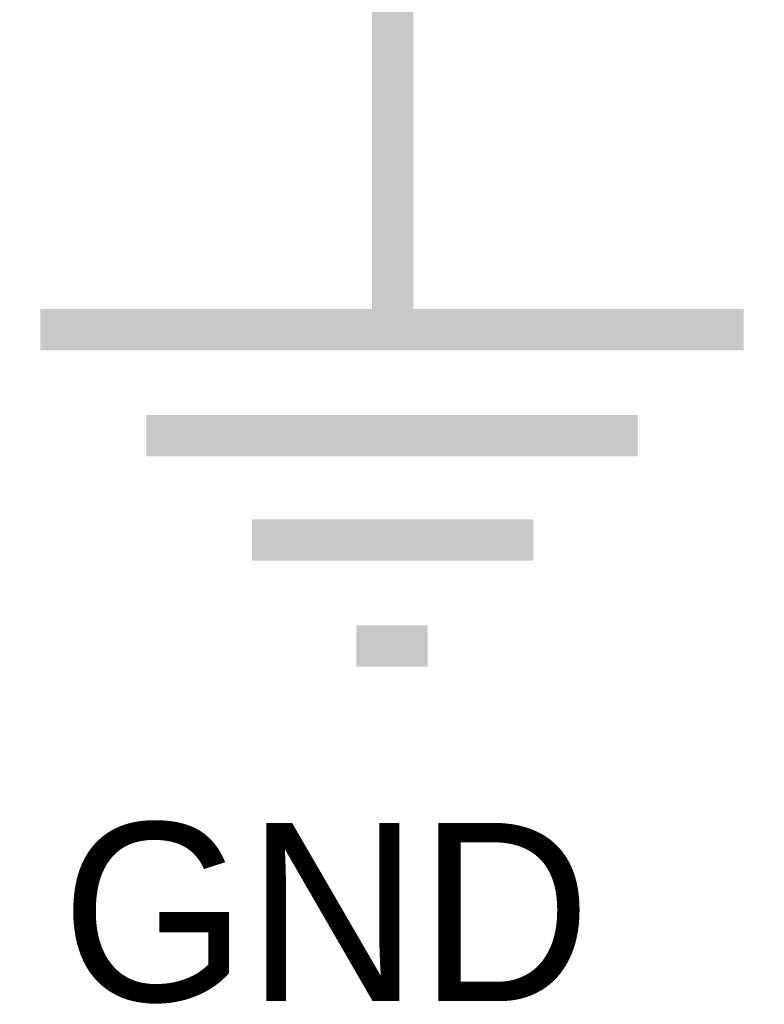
# Model space of a CAD drawing. Header units: inches. Extents: x 0 to 17, y 0 to 11.
# Tile 43 of 114: x 2.544 to 2.757, y 7.358 to 7.638. Entities that reach past the tile are written whole.
import ezdxf

# ---------------------------------------------------------------- set-up
doc = ezdxf.new("R2010")
doc.units = ezdxf.units.IN
doc.header["$MEASUREMENT"] = 0
doc.layers.add('Sheet', color=255, linetype='Continuous')

msp = doc.modelspace()

# ---------------------------------------------------------------- linework, layer by layer
at = {"layer": 'Sheet'}
for points in [[(2.6507, 7.64973, 0.0118, 0.0118, 0), (2.6507, 7.54981, 0.0118, 0.0118, 0)], [(2.5504, 7.54981, 0.0118, 0.0118, 0), (2.75061, 7.54981, 0.0118, 0.0118, 0)], [(2.58053, 7.51968, 0.0118, 0.0118, 0), (2.72048, 7.51968, 0.0118, 0.0118, 0)], [(2.61066, 7.48994, 0.0118, 0.0118, 0), (2.69074, 7.48994, 0.0118, 0.0118, 0)], [(2.64039, 7.45981, 0.0118, 0.0118, 0), (2.66061, 7.45981, 0.0118, 0.0118, 0)]]:
    msp.add_lwpolyline(points, format="xyseb", dxfattribs=at)

# ---------------------------------------------------------------- texts
msp.add_text('GND', height=0.05075, dxfattribs=at).set_placement((2.55634, 7.35871))

doc.saveas('drawing.dxf')
